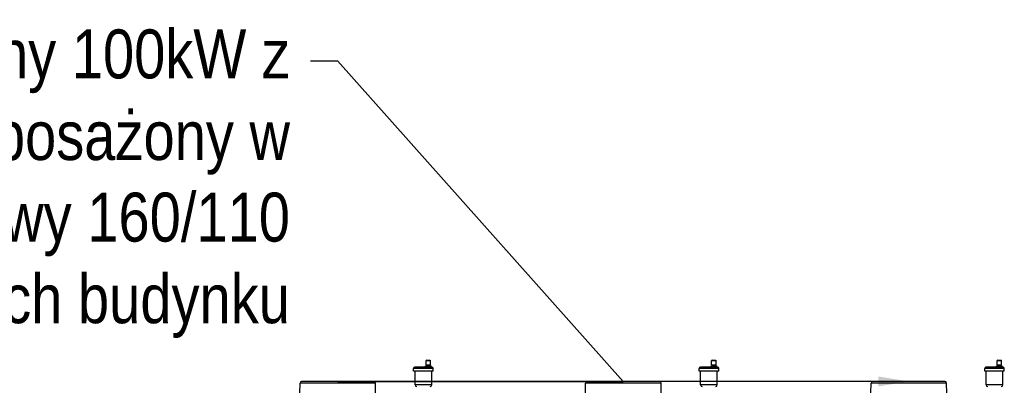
# Model space of a CAD drawing. Header units: centimetres. Extents: x 22052 to 56535, y 76485 to 78519.
# Tile 96 of 235: x 35383 to 35624, y 77898 to 77988. Entities that reach past the tile are written whole.
import ezdxf
from ezdxf import colors
from ezdxf.entities.mleader import LeaderData, LeaderLine
from ezdxf.math import Vec2, Vec3

# ---------------------------------------------------------------- set-up
doc = ezdxf.new("R2010")
doc.units = ezdxf.units.CM
doc.layers.add('$_urządzenia', color=250, linetype='Continuous')
doc.layers.add('IS_Opis', color=250, linetype='Continuous', lineweight=9)
doc.styles.add('styl1', font='ARIALN.TTF')

# ---------------------------------------------------------------- blocks, each defined once
blk = doc.blocks.new('A$C92957c0b')
at = {"layer": '$_urządzenia'}
for p, q in [((218, 52), (216.5, 51)), ((216.5, 51), (227.5, 51)), ((216.5, 41), (216.5, 51)), ((218, 52), (226, 52)), ((226, 52), (227.5, 51)), ((227.5, 41), (227.5, 51)), ((234, 32), (186, 32)), ((186, 25.5), (186, 32)), ((234, 25.5), (186, 25.5)), ((231, 35), (189, 35)), ((189.5, -8.5), (189.5, 25.5)), ((215, 38), (229, 38)), ((215, 35), (215, 38)), ((216.5, 41), (227.5, 41)), ((218, 38), (218, 41)), ((226, 38), (226, 41)), ((229, 35), (229, 38)), ((230.5, -8.5), (230.5, 25.5)), ((234, 25.5), (234, 32)), ((-55, 0), (-88.5, 0)), ((55, 0), (-55, 0)), ((88.5, 0), (55, 0)), ((-92.8, -29), (-92.5, -4)), ((92.5, -4), (-92.5, -4)), ((92.8, -29), (92.5, -4)), ((230.5, -8.5), (189.5, -8.5))]:
    blk.add_line(p, q, dxfattribs=at)
for centre, radius, start, end in [((189, 32), 3, 90, 180), ((231, 32), 3, 0, 90), ((-88.5, -4), 4, 90, 179.5), ((88.5, -4), 4, 0.5, 90), ((193.5, -8.5), 4, 180, 270), ((226.5, -8.5), 4, 270, 0)]:
    blk.add_arc(centre, radius, start, end, dxfattribs=at)

msp = doc.modelspace()

# ---------------------------------------------------------------- block references
at = {"layer": '$_urządzenia', "xscale": 0.1, "yscale": 0.1, "zscale": 0.1}
for p in [(35460.67, 77899.01), (35530.67, 77899.01), (35600.67, 77899.01)]:
    msp.add_blockref('A$C92957c0b', p, dxfattribs=at)

# ---------------------------------------------------------------- leaders
at = {"layer": 'IS_Opis'}
ml = msp.add_multileader_mtext('Standard', dxfattribs=at)
ml.set_content('Projektowany kocioł gazowy 1-funkcyjny 100kW z zamkniętą komorą spalania. Wyposażony w przewód powietrzno-spalinowy 160/110 wyprowadzony ponad dach budynku', color=256, style='styl1')
ml.set_leader_properties()
ml.build(insert=Vec2(0, 0))
ml.multileader.update_dxf_attribs({"dogleg_length": 5, "arrow_head_size": 7.5})
ctx = ml.context
ctx.base_point, ctx.char_height, ctx.arrow_head_size, ctx.landing_gap_size, ctx.plane_origin = Vec3(35142.72, 77977.54), 12, 7.5, 5, Vec3(35518.2, 77880.04)
ctx.text_align_type = 2
notes = []
notes.append((ctx, [(1, (1, 1, 0), (35460.67, 77977.54), (-1, 0), 6.71, [(2, [(35600.67, 77899.01), (35460.67, 77899.01), (35530.67, 77899.01)], 0, [])])]))
ctx.mtext.insert, ctx.mtext.width, ctx.mtext.defined_height, ctx.mtext.alignment, ctx.mtext.flow_direction = Vec3(35448.96, 77985.31), 316.7176, 76.92, 3, 5
for ctx, leaders in notes:
    for number, flags, end, landing, length, lines in leaders:
        leader = LeaderData()
        leader.index, (leader.has_last_leader_line, leader.has_dogleg_vector, leader.attachment_direction) = number, flags
        leader.last_leader_point, leader.dogleg_vector, leader.dogleg_length = Vec3(end), Vec3(landing), length
        for number, points, colour, breaks in lines:
            line = LeaderLine()
            line.index, line.vertices, line.color, line.breaks = number, Vec3.list(points), colors.encode_raw_color(colour), breaks
            leader.lines.append(line)
        ctx.leaders.append(leader)

doc.saveas('drawing.dxf')
